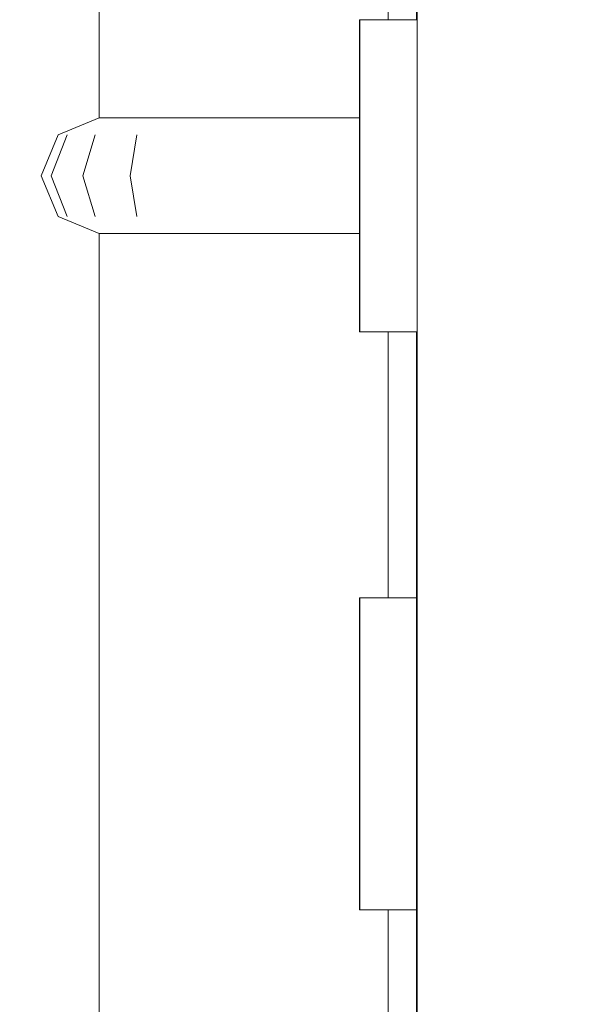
# Model space of a CAD drawing. Header units: millimetres. Extents: x -12989 to 381814, y -50461 to 30884.
# Tile 62 of 111: x 370372 to 370471, y -45094 to -44924. Entities that reach past the tile are written whole.
import ezdxf

# ---------------------------------------------------------------- set-up
doc = ezdxf.new("R2010")
doc.units = ezdxf.units.MM
doc.header["$MEASUREMENT"] = 0
doc.linetypes.add('Wipeout_Contour', pattern=[1000, 0, -1000])
for name, color, linetype in [('Nowe_04-ŚCIANY DZIAŁOWE', 7, 'Continuous'), ('Nowe_A_WYM', 7, 'Continuous'), ('Nowe_Drzwi Archicad', 7, 'Continuous')]:
    doc.layers.add(name, color=color, linetype=linetype)
for name, color, linetype, lineweight in [('Nowe_A_WYM_Nr_pióra__1', 7, 'Continuous', 13), ('Nowe_A_WYM_Nr_pióra__45', 7, 'Continuous', 15), ('Nowe_A_WYM_Nr_pióra__85', 7, 'Continuous', 13), ('Nowe_Drzwi Archicad_Nr_pióra__3', 7, 'Continuous', 13), ('Nowe_Drzwi Archicad_Nr_pióra__87', 7, 'Continuous', 13)]:
    doc.layers.add(name, color=color, linetype=linetype, lineweight=lineweight)
doc.styles.add('STYL_AUTOMATYCZNY_4', font='arial.ttf')
doc.dimstyles.new('STYL_AUTOMATYCZNY__2', dxfattribs={"dimtxt": 139.999998, "dimasz": 57, "dimexe": 0.18, "dimexo": 0.0625, "dimgap": 0, "dimtad": 1, "dimdec": 0, "dimlfac": 0.1, "dimzin": 0, "dimdsep": 46, "dimtxsty": 'STYL_AUTOMATYCZNY_4', "dimblk": 'ARROWHEAD_6', "dimblk1": 'ARROWHEAD_6', "dimblk2": 'ARROWHEAD_6', "dimcen": 0.09, "dimse1": 1, "dimse2": 1, "dimclrd": 7, "dimclre": 7, "dimclrt": 7, "dimadec": 0, "dimazin": 0, "dimtfac": 1, "dimtdec": 4, "dimtmove": 0, "dimatfit": 3, "dimfxl": 0, "dimtolj": 1, "dimtzin": 0, "dimarcsym": 0})

# ---------------------------------------------------------------- blocks, each defined once
blk = doc.blocks.new('ElemPrzekroju_4_1', base_point=(363535.4, -45960.59))
at = {"color": 254, "linetype": 'Wipeout_Contour', "lineweight": 0, "ltscale": 25184793.98738486}
blk.add_wipeout([(365515.4, -43960.59), (365535.4, -43980.59), (365535.4, -44940.59), (365523.94, -44952.06), (365527.48, -44953.52), (365530.4, -44960.59), (365527.48, -44967.66), (365523.94, -44969.13), (365535.4, -44980.59), (365535.4, -45940.59), (365515.4, -45960.59), (365578.89, -45960.59), (365578.89, -43900.59), (366588.89, -43900.59), (366588.89, -45960.59), (366905.4, -45960.59), (366905.4, -43900.59), (367915.4, -43900.59), (367915.4, -45960.59), (369255.25, -45960.59), (369255.25, -43900.59), (370265.25, -43900.59), (370265.25, -45960.59), (370385.25, -45960.59), (370385.25, -44960.59), (370378.18, -44957.66), (370375.25, -44950.59), (370378.18, -44943.52), (370385.25, -44940.59), (370385.25, -42960.59), (370319.9, -42960.59), (370319.9, -42955.59), (370316.9, -42955.59), (370316.9, -42960.59), (369716.9, -42960.59), (369716.9, -42955.59), (369713.9, -42955.59), (369713.9, -42960.59), (369113.9, -42960.59), (369113.9, -42955.59), (369110.9, -42955.59), (369110.9, -42960.59), (368510.9, -42960.59), (368510.9, -42955.59), (368509.4, -42955.59), (368507.9, -42955.59), (368507.9, -42960.59), (367907.9, -42960.59), (367907.9, -42955.59), (367904.9, -42955.59), (367904.9, -42960.59), (367304.9, -42960.59), (367304.9, -42955.59), (367303.4, -42955.59), (367301.9, -42955.59), (367301.9, -42960.59), (366701.9, -42960.59), (366701.9, -42955.59), (366698.9, -42955.59), (366698.9, -42960.59), (366098.9, -42960.59), (366098.9, -42955.59), (366097.4, -42955.59), (366095.9, -42955.59), (366095.9, -42960.59), (365515.4, -42960.59), (365535.4, -42980.59), (365535.4, -43940.59)], dxfattribs=at).dxf.layer = 'Nowe_04-ŚCIANY DZIAŁOWE'
blk = doc.blocks.new('ElemPrzekroju_5_1', base_point=(363535.4, -45960.59))
at = {"color": 254, "linetype": 'Wipeout_Contour', "lineweight": 0, "ltscale": 2238546.479518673}
blk.add_wipeout([(370385.25, -44940.59), (370430.25, -44940.59), (370430.25, -44923.59), (370435.25, -44923.59), (370435.25, -43900.59), (370385.25, -43900.59)], dxfattribs=at).dxf.layer = 'Nowe_04-ŚCIANY DZIAŁOWE'
at = {"color": 254, "linetype": 'Wipeout_Contour', "lineweight": 0, "ltscale": 3731706.748648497}
blk.add_wipeout([(370430.25, -44960.59), (370385.25, -44960.59), (370385.25, -45960.59), (370435.25, -45960.59), (370435.25, -45077.59), (370430.25, -45077.59), (370430.25, -45023.59), (370435.25, -45023.59), (370435.25, -44977.59), (370430.25, -44977.59)], dxfattribs=at).dxf.layer = 'Nowe_04-ŚCIANY DZIAŁOWE'
blk = doc.blocks.new('ElemPrzekroju_9_1', base_point=(363535.4, -45960.59))
at = {"color": 254, "linetype": 'Wipeout_Contour', "lineweight": 0, "ltscale": 1492396.156813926}
blk.add_wipeout([(370385.25, -44940.59), (370378.18, -44943.52), (370379.73, -44943.52), (370386.39, -44940.59)], dxfattribs=at).dxf.layer = 'Nowe_Drzwi Archicad'
at = {"color": 254, "linetype": 'Wipeout_Contour', "lineweight": 0, "ltscale": 1492382.707388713}
blk.add_wipeout([(370375.25, -44950.59), (370378.18, -44957.66), (370379.73, -44957.66), (370376.97, -44950.59)], dxfattribs=at).dxf.layer = 'Nowe_Drzwi Archicad'
at = {"color": 254, "linetype": 'Wipeout_Contour', "lineweight": 0, "ltscale": 1492602.713748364}
blk.add_wipeout([(370430.25, -44973.97), (370430.25, -44977.59), (370430.35, -44977.59), (370430.35, -44973.97)], dxfattribs=at).dxf.layer = 'Nowe_Drzwi Archicad'
at = {"color": 254, "linetype": 'Wipeout_Contour', "lineweight": 0, "ltscale": 1492644.263091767}
blk.add_wipeout([(370440.25, -44977.59), (370435.25, -44977.59), (370435.25, -45023.59), (370440.25, -45023.59)], dxfattribs=at).dxf.layer = 'Nowe_Drzwi Archicad'
at = {"color": 254, "linetype": 'Wipeout_Contour', "lineweight": 0, "ltscale": 1492629.90641217}
blk.add_wipeout([(370430.35, -45037.09), (370430.35, -45027.21), (370430.25, -45027.21), (370430.25, -45037.09)], dxfattribs=at).dxf.layer = 'Nowe_Drzwi Archicad'
at = {"color": 254, "linetype": 'Wipeout_Contour', "lineweight": 0, "ltscale": 1492650.97849275}
blk.add_wipeout([(370430.35, -45077.59), (370430.35, -45073.97), (370430.25, -45073.97), (370430.25, -45077.59)], dxfattribs=at).dxf.layer = 'Nowe_Drzwi Archicad'
at = {"color": 254, "linetype": 'Wipeout_Contour', "lineweight": 0, "ltscale": 2239545.650020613}
blk.add_wipeout([(370440.25, -45077.59), (370435.25, -45077.59), (370435.25, -45960.59), (370485.25, -45960.59), (370485.25, -45950.59), (370440.25, -45950.59)], dxfattribs=at).dxf.layer = 'Nowe_Drzwi Archicad'
at = {"color": 254, "linetype": 'Wipeout_Contour', "lineweight": 0, "ltscale": 1492379.299706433}
blk.add_wipeout([(370378.18, -44943.52), (370375.25, -44950.59), (370376.97, -44950.59), (370379.73, -44943.52)], dxfattribs=at).dxf.layer = 'Nowe_Drzwi Archicad'
at = {"color": 254, "linetype": 'Wipeout_Contour', "lineweight": 0, "ltscale": 1492404.383598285}
blk.add_wipeout([(370378.18, -44957.66), (370385.25, -44960.59), (370386.39, -44960.59), (370379.73, -44957.66)], dxfattribs=at).dxf.layer = 'Nowe_Drzwi Archicad'
at = {"color": 254, "linetype": 'Wipeout_Contour', "lineweight": 0, "ltscale": 1492599.459797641}
blk.add_wipeout([(370430.25, -44964.09), (370430.25, -44973.97), (370430.35, -44973.97), (370430.35, -44964.09)], dxfattribs=at).dxf.layer = 'Nowe_Drzwi Archicad'
at = {"color": 254, "linetype": 'Wipeout_Contour', "lineweight": 0, "ltscale": 1492635.550830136}
blk.add_wipeout([(370430.35, -45050.59), (370430.35, -45037.09), (370430.25, -45037.09), (370430.25, -45050.59)], dxfattribs=at).dxf.layer = 'Nowe_Drzwi Archicad'
at = {"color": 254, "linetype": 'Wipeout_Contour', "lineweight": 0, "ltscale": 1492647.717411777}
blk.add_wipeout([(370430.35, -45073.97), (370430.35, -45064.09), (370430.25, -45064.09), (370430.25, -45073.97)], dxfattribs=at).dxf.layer = 'Nowe_Drzwi Archicad'
at = {"color": 254, "linetype": 'Wipeout_Contour', "lineweight": 0, "ltscale": 1492406.731449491}
blk.add_wipeout([(370386.39, -44940.59), (370379.73, -44943.52), (370384.55, -44943.52), (370389.64, -44940.59)], dxfattribs=at).dxf.layer = 'Nowe_Drzwi Archicad'
at = {"color": 254, "linetype": 'Wipeout_Contour', "lineweight": 0, "ltscale": 1492396.111777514}
blk.add_wipeout([(370376.97, -44950.59), (370379.73, -44957.66), (370384.55, -44957.66), (370382.43, -44950.59)], dxfattribs=at).dxf.layer = 'Nowe_Drzwi Archicad'
at = {"color": 254, "linetype": 'Wipeout_Contour', "lineweight": 0, "ltscale": 1492593.824844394}
blk.add_wipeout([(370430.25, -44950.59), (370430.25, -44964.09), (370430.35, -44964.09), (370430.35, -44950.59)], dxfattribs=at).dxf.layer = 'Nowe_Drzwi Archicad'
at = {"color": 254, "linetype": 'Wipeout_Contour', "lineweight": 0, "ltscale": 1492622.369407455}
blk.add_wipeout([(370430.35, -44973.97), (370430.35, -44977.59), (370440.15, -44977.59), (370440.15, -44973.97)], dxfattribs=at).dxf.layer = 'Nowe_Drzwi Archicad'
at = {"color": 254, "linetype": 'Wipeout_Contour', "lineweight": 0, "ltscale": 1492649.561713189}
blk.add_wipeout([(370440.15, -45037.09), (370440.15, -45027.21), (370430.35, -45027.21), (370430.35, -45037.09)], dxfattribs=at).dxf.layer = 'Nowe_Drzwi Archicad'
at = {"color": 254, "linetype": 'Wipeout_Contour', "lineweight": 0, "ltscale": 1492642.070108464}
blk.add_wipeout([(370430.35, -45064.09), (370430.35, -45050.59), (370430.25, -45050.59), (370430.25, -45064.09)], dxfattribs=at).dxf.layer = 'Nowe_Drzwi Archicad'
at = {"color": 254, "linetype": 'Wipeout_Contour', "lineweight": 0, "ltscale": 1492670.6335163}
blk.add_wipeout([(370440.15, -45077.59), (370440.15, -45073.97), (370430.35, -45073.97), (370430.35, -45077.59)], dxfattribs=at).dxf.layer = 'Nowe_Drzwi Archicad'
at = {"layer": 'Nowe_Drzwi Archicad_Nr_pióra__3', "color": 7, "linetype": 'Continuous', "lineweight": 13}
for p, q in [((370430.25, -44977.59), (370430.35, -44977.59)), ((370430.25, -45077.59), (370430.35, -45077.59)), ((370435.25, -45960.59), (370435.25, -45077.59))]:
    blk.add_line(p, q, dxfattribs=at)
at = {"color": 254, "linetype": 'Wipeout_Contour', "lineweight": 0, "ltscale": 1492587.319826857}
blk.add_wipeout([(370430.25, -44937.09), (370430.25, -44950.59), (370430.35, -44950.59), (370430.35, -44937.09)], dxfattribs=at).dxf.layer = 'Nowe_Drzwi Archicad'
at = {"color": 254, "linetype": 'Wipeout_Contour', "lineweight": 0, "ltscale": 1492392.704124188}
blk.add_wipeout([(370379.73, -44943.52), (370376.97, -44950.59), (370382.43, -44950.59), (370384.55, -44943.52)], dxfattribs=at).dxf.layer = 'Nowe_Drzwi Archicad'
at = {"color": 254, "linetype": 'Wipeout_Contour', "lineweight": 0, "ltscale": 1492414.958177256}
blk.add_wipeout([(370379.73, -44957.66), (370386.39, -44960.59), (370389.64, -44960.59), (370384.55, -44957.66)], dxfattribs=at).dxf.layer = 'Nowe_Drzwi Archicad'
at = {"color": 254, "linetype": 'Wipeout_Contour', "lineweight": 0, "ltscale": 1492619.115499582}
blk.add_wipeout([(370430.35, -44964.09), (370430.35, -44973.97), (370440.15, -44973.97), (370440.15, -44964.09)], dxfattribs=at).dxf.layer = 'Nowe_Drzwi Archicad'
at = {"color": 254, "linetype": 'Wipeout_Contour', "lineweight": 0, "ltscale": 1492626.648214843}
blk.add_wipeout([(370430.35, -45027.21), (370430.35, -45023.59), (370430.25, -45023.59), (370430.25, -45027.21)], dxfattribs=at).dxf.layer = 'Nowe_Drzwi Archicad'
at = {"color": 254, "linetype": 'Wipeout_Contour', "lineweight": 0, "ltscale": 1492655.20605683}
blk.add_wipeout([(370440.15, -45050.59), (370440.15, -45037.09), (370430.35, -45037.09), (370430.35, -45050.59)], dxfattribs=at).dxf.layer = 'Nowe_Drzwi Archicad'
at = {"color": 254, "linetype": 'Wipeout_Contour', "lineweight": 0, "ltscale": 1492667.372478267}
blk.add_wipeout([(370440.15, -45073.97), (370440.15, -45064.09), (370430.35, -45064.09), (370430.35, -45073.97)], dxfattribs=at).dxf.layer = 'Nowe_Drzwi Archicad'
at = {"layer": 'Nowe_Drzwi Archicad_Nr_pióra__3', "color": 7, "linetype": 'Continuous', "lineweight": 13}
for p, q in [((370378.18, -44943.52), (370375.25, -44950.59)), ((370379.73, -44943.52), (370376.97, -44950.59)), ((370375.25, -44950.59), (370378.18, -44957.66)), ((370376.97, -44950.59), (370379.73, -44957.66)), ((370430.25, -44977.59), (370430.25, -44973.97)), ((370430.25, -45077.59), (370430.25, -45073.97))]:
    blk.add_line(p, q, dxfattribs=at)
at = {"color": 254, "linetype": 'Wipeout_Contour', "lineweight": 0, "ltscale": 1492581.68775924}
blk.add_wipeout([(370430.25, -44927.21), (370430.25, -44937.09), (370430.35, -44937.09), (370430.35, -44927.21)], dxfattribs=at).dxf.layer = 'Nowe_Drzwi Archicad'
at = {"color": 254, "linetype": 'Wipeout_Contour', "lineweight": 0, "ltscale": 1492426.646015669}
blk.add_wipeout([(370389.64, -44940.59), (370384.55, -44943.52), (370391.75, -44943.52), (370394.51, -44940.59)], dxfattribs=at).dxf.layer = 'Nowe_Drzwi Archicad'
at = {"color": 254, "linetype": 'Wipeout_Contour', "lineweight": 0, "ltscale": 1492421.562173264}
blk.add_wipeout([(370382.43, -44950.59), (370384.55, -44957.66), (370391.75, -44957.66), (370390.61, -44950.59)], dxfattribs=at).dxf.layer = 'Nowe_Drzwi Archicad'
at = {"color": 254, "linetype": 'Wipeout_Contour', "lineweight": 0, "ltscale": 1492613.480620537}
blk.add_wipeout([(370430.35, -44950.59), (370430.35, -44964.09), (370440.15, -44964.09), (370440.15, -44950.59)], dxfattribs=at).dxf.layer = 'Nowe_Drzwi Archicad'
at = {"color": 254, "linetype": 'Wipeout_Contour', "lineweight": 0, "ltscale": 1492642.025060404}
blk.add_wipeout([(370440.15, -44973.97), (370440.15, -44977.59), (370440.25, -44977.59), (370440.25, -44973.97)], dxfattribs=at).dxf.layer = 'Nowe_Drzwi Archicad'
at = {"color": 254, "linetype": 'Wipeout_Contour', "lineweight": 0, "ltscale": 1492669.217008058}
blk.add_wipeout([(370440.25, -45037.09), (370440.25, -45027.21), (370440.15, -45027.21), (370440.15, -45037.09)], dxfattribs=at).dxf.layer = 'Nowe_Drzwi Archicad'
at = {"color": 254, "linetype": 'Wipeout_Contour', "lineweight": 0, "ltscale": 1492661.725249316}
blk.add_wipeout([(370440.15, -45064.09), (370440.15, -45050.59), (370430.35, -45050.59), (370430.35, -45064.09)], dxfattribs=at).dxf.layer = 'Nowe_Drzwi Archicad'
at = {"color": 254, "linetype": 'Wipeout_Contour', "lineweight": 0, "ltscale": 1492690.288533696}
blk.add_wipeout([(370440.25, -45077.59), (370440.25, -45073.97), (370440.15, -45073.97), (370440.15, -45077.59)], dxfattribs=at).dxf.layer = 'Nowe_Drzwi Archicad'
at = {"layer": 'Nowe_Drzwi Archicad_Nr_pióra__3', "color": 7, "linetype": 'Continuous', "lineweight": 13}
for p, q in [((370385.25, -44940.59), (370386.39, -44940.59)), ((370386.39, -44940.59), (370389.64, -44940.59)), ((370430.25, -44973.97), (370430.25, -44964.09)), ((370430.25, -45050.59), (370430.25, -45037.09)), ((370430.25, -45064.09), (370430.25, -45050.59)), ((370430.25, -45073.97), (370430.25, -45064.09))]:
    blk.add_line(p, q, dxfattribs=at)
at = {"layer": 'Nowe_Drzwi Archicad_Nr_pióra__87', "color": 7, "linetype": 'Continuous', "lineweight": 13}
blk.add_line((370385.25, -44940.59), (370385.25, -43900.59), dxfattribs=at)
at = {"color": 254, "linetype": 'Wipeout_Contour', "lineweight": 0, "ltscale": 1492578.436692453}
blk.add_wipeout([(370430.25, -44923.59), (370430.25, -44927.21), (370430.35, -44927.21), (370430.35, -44923.59)], dxfattribs=at).dxf.layer = 'Nowe_Drzwi Archicad'
at = {"color": 254, "linetype": 'Wipeout_Contour', "lineweight": 0, "ltscale": 1492606.975688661}
blk.add_wipeout([(370430.35, -44937.09), (370430.35, -44950.59), (370440.15, -44950.59), (370440.15, -44937.09)], dxfattribs=at).dxf.layer = 'Nowe_Drzwi Archicad'
at = {"color": 254, "linetype": 'Wipeout_Contour', "lineweight": 0, "ltscale": 1492418.15457448}
blk.add_wipeout([(370382.43, -44950.59), (370390.61, -44950.59), (370391.75, -44943.52), (370384.55, -44943.52)], dxfattribs=at).dxf.layer = 'Nowe_Drzwi Archicad'
at = {"color": 254, "linetype": 'Wipeout_Contour', "lineweight": 0, "ltscale": 1492434.872637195}
blk.add_wipeout([(370384.55, -44957.66), (370389.64, -44960.59), (370394.51, -44960.59), (370391.75, -44957.66)], dxfattribs=at).dxf.layer = 'Nowe_Drzwi Archicad'
at = {"color": 254, "linetype": 'Wipeout_Contour', "lineweight": 0, "ltscale": 1492638.77119538}
blk.add_wipeout([(370440.15, -44964.09), (370440.15, -44973.97), (370440.25, -44973.97), (370440.25, -44964.09)], dxfattribs=at).dxf.layer = 'Nowe_Drzwi Archicad'
at = {"color": 254, "linetype": 'Wipeout_Contour', "lineweight": 0, "ltscale": 1492646.303558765}
blk.add_wipeout([(370440.15, -45027.21), (370440.15, -45023.59), (370430.35, -45023.59), (370430.35, -45027.21)], dxfattribs=at).dxf.layer = 'Nowe_Drzwi Archicad'
at = {"color": 254, "linetype": 'Wipeout_Contour', "lineweight": 0, "ltscale": 1492674.861277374}
blk.add_wipeout([(370440.25, -45050.59), (370440.25, -45037.09), (370440.15, -45037.09), (370440.15, -45050.59)], dxfattribs=at).dxf.layer = 'Nowe_Drzwi Archicad'
at = {"color": 254, "linetype": 'Wipeout_Contour', "lineweight": 0, "ltscale": 1492687.027538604}
blk.add_wipeout([(370440.25, -45073.97), (370440.25, -45064.09), (370440.15, -45064.09), (370440.15, -45073.97)], dxfattribs=at).dxf.layer = 'Nowe_Drzwi Archicad'
at = {"layer": 'Nowe_Drzwi Archicad_Nr_pióra__3', "color": 7, "linetype": 'Continuous', "lineweight": 13}
for p, q in [((370385.25, -44940.59), (370378.18, -44943.52)), ((370384.55, -44943.52), (370382.43, -44950.59)), ((370382.43, -44950.59), (370384.55, -44957.66)), ((370378.18, -44957.66), (370385.25, -44960.59)), ((370385.25, -44960.59), (370386.39, -44960.59)), ((370386.39, -44960.59), (370389.64, -44960.59)), ((370435.25, -45023.59), (370435.25, -44977.59)), ((370430.25, -45027.21), (370430.25, -45023.59)), ((370430.25, -45023.59), (370430.35, -45023.59)), ((370430.25, -45037.09), (370430.25, -45027.21))]:
    blk.add_line(p, q, dxfattribs=at)
at = {"layer": 'Nowe_Drzwi Archicad_Nr_pióra__87', "color": 7, "linetype": 'Continuous', "lineweight": 13}
blk.add_line((370385.25, -45960.59), (370385.25, -44960.59), dxfattribs=at)
at = {"color": 254, "linetype": 'Wipeout_Contour', "lineweight": 0, "ltscale": 1492601.343695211}
blk.add_wipeout([(370430.35, -44927.21), (370430.35, -44937.09), (370440.15, -44937.09), (370440.15, -44927.21)], dxfattribs=at).dxf.layer = 'Nowe_Drzwi Archicad'
at = {"color": 254, "linetype": 'Wipeout_Contour', "lineweight": 0, "ltscale": 1492452.066341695}
blk.add_wipeout([(370394.51, -44940.59), (370391.75, -44943.52), (370399.55, -44943.52), (370400.25, -44940.59)], dxfattribs=at).dxf.layer = 'Nowe_Drzwi Archicad'
at = {"color": 254, "linetype": 'Wipeout_Contour', "lineweight": 0, "ltscale": 1492453.17805957}
blk.add_wipeout([(370390.61, -44950.59), (370391.75, -44957.66), (370399.55, -44957.66), (370399.27, -44950.59)], dxfattribs=at).dxf.layer = 'Nowe_Drzwi Archicad'
at = {"color": 254, "linetype": 'Wipeout_Contour', "lineweight": 0, "ltscale": 1492633.13639054}
blk.add_wipeout([(370440.15, -44950.59), (370440.15, -44964.09), (370440.25, -44964.09), (370440.25, -44950.59)], dxfattribs=at).dxf.layer = 'Nowe_Drzwi Archicad'
at = {"color": 254, "linetype": 'Wipeout_Contour', "lineweight": 0, "ltscale": 1492665.958896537}
blk.add_wipeout([(370440.25, -45027.21), (370440.25, -45023.59), (370440.15, -45023.59), (370440.15, -45027.21)], dxfattribs=at).dxf.layer = 'Nowe_Drzwi Archicad'
at = {"color": 254, "linetype": 'Wipeout_Contour', "lineweight": 0, "ltscale": 1492681.380384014}
blk.add_wipeout([(370440.25, -45064.09), (370440.25, -45050.59), (370440.15, -45050.59), (370440.15, -45064.09)], dxfattribs=at).dxf.layer = 'Nowe_Drzwi Archicad'
at = {"layer": 'Nowe_Drzwi Archicad_Nr_pióra__3', "color": 7, "linetype": 'Continuous', "lineweight": 13}
blk.add_line((370389.64, -44940.59), (370394.51, -44940.59), dxfattribs=at)
at = {"color": 254, "linetype": 'Wipeout_Contour', "lineweight": 0, "ltscale": 1492598.092671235}
blk.add_wipeout([(370430.35, -44923.59), (370430.35, -44927.21), (370440.15, -44927.21), (370440.15, -44923.59)], dxfattribs=at).dxf.layer = 'Nowe_Drzwi Archicad'
at = {"color": 254, "linetype": 'Wipeout_Contour', "lineweight": 0, "ltscale": 1492626.631544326}
blk.add_wipeout([(370440.15, -44937.09), (370440.15, -44950.59), (370440.25, -44950.59), (370440.25, -44937.09)], dxfattribs=at).dxf.layer = 'Nowe_Drzwi Archicad'
at = {"color": 254, "linetype": 'Wipeout_Contour', "lineweight": 0, "ltscale": 1492449.7705289}
blk.add_wipeout([(370391.75, -44943.52), (370390.61, -44950.59), (370399.27, -44950.59), (370399.55, -44943.52)], dxfattribs=at).dxf.layer = 'Nowe_Drzwi Archicad'
at = {"color": 254, "linetype": 'Wipeout_Contour', "lineweight": 0, "ltscale": 1492460.292827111}
blk.add_wipeout([(370391.75, -44957.66), (370394.51, -44960.59), (370400.25, -44960.59), (370399.55, -44957.66)], dxfattribs=at).dxf.layer = 'Nowe_Drzwi Archicad'
at = {"layer": 'Nowe_Drzwi Archicad_Nr_pióra__3', "color": 7, "linetype": 'Continuous', "lineweight": 13}
for p, q in [((370435.25, -44923.59), (370435.25, -43960.59)), ((370430.25, -44927.21), (370430.25, -44923.59)), ((370430.25, -44923.59), (370430.35, -44923.59)), ((370430.25, -44937.09), (370430.25, -44927.21)), ((370391.75, -44943.52), (370390.61, -44950.59)), ((370390.61, -44950.59), (370391.75, -44957.66)), ((370389.64, -44960.59), (370394.51, -44960.59))]:
    blk.add_line(p, q, dxfattribs=at)
at = {"color": 254, "linetype": 'Wipeout_Contour', "lineweight": 0, "ltscale": 1492620.999625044}
blk.add_wipeout([(370440.15, -44927.21), (370440.15, -44937.09), (370440.25, -44937.09), (370440.25, -44927.21)], dxfattribs=at).dxf.layer = 'Nowe_Drzwi Archicad'
at = {"color": 254, "linetype": 'Wipeout_Contour', "lineweight": 0, "ltscale": 1492525.983751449}
blk.add_wipeout([(370400.25, -44940.59), (370399.55, -44943.52), (370430.25, -44943.52), (370430.25, -44940.59)], dxfattribs=at).dxf.layer = 'Nowe_Drzwi Archicad'
at = {"color": 254, "linetype": 'Wipeout_Contour', "lineweight": 0, "ltscale": 1492530.835746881}
blk.add_wipeout([(370399.27, -44950.59), (370399.55, -44957.66), (370430.25, -44957.66), (370430.25, -44950.59)], dxfattribs=at).dxf.layer = 'Nowe_Drzwi Archicad'
at = {"layer": 'Nowe_Drzwi Archicad_Nr_pióra__3', "color": 7, "linetype": 'Continuous', "lineweight": 13}
for p, q in [((370430.25, -44940.59), (370430.25, -44937.09)), ((370394.51, -44940.59), (370400.25, -44940.59)), ((370400.25, -44940.59), (370430.25, -44940.59))]:
    blk.add_line(p, q, dxfattribs=at)
at = {"color": 254, "linetype": 'Wipeout_Contour', "lineweight": 0, "ltscale": 1492617.748643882}
blk.add_wipeout([(370440.15, -44923.59), (370440.15, -44927.21), (370440.25, -44927.21), (370440.25, -44923.59)], dxfattribs=at).dxf.layer = 'Nowe_Drzwi Archicad'
at = {"color": 254, "linetype": 'Wipeout_Contour', "lineweight": 0, "ltscale": 1492527.42839096}
blk.add_wipeout([(370399.55, -44943.52), (370399.27, -44950.59), (370430.25, -44950.59), (370430.25, -44943.52)], dxfattribs=at).dxf.layer = 'Nowe_Drzwi Archicad'
at = {"color": 254, "linetype": 'Wipeout_Contour', "lineweight": 0, "ltscale": 1492534.209831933}
blk.add_wipeout([(370399.55, -44957.66), (370400.25, -44960.59), (370430.25, -44960.59), (370430.25, -44957.66)], dxfattribs=at).dxf.layer = 'Nowe_Drzwi Archicad'
at = {"layer": 'Nowe_Drzwi Archicad_Nr_pióra__3', "color": 7, "linetype": 'Continuous', "lineweight": 13}
for p, q in [((370430.25, -44940.59), (370430.25, -44943.52)), ((370430.25, -44943.52), (370430.25, -44950.59)), ((370430.25, -44950.59), (370430.25, -44957.66)), ((370430.25, -44957.66), (370430.25, -44960.59)), ((370394.51, -44960.59), (370400.25, -44960.59)), ((370400.25, -44960.59), (370430.25, -44960.59)), ((370430.25, -44964.09), (370430.25, -44960.59))]:
    blk.add_line(p, q, dxfattribs=at)
at = {"color": 254, "linetype": 'Wipeout_Contour', "lineweight": 0, "ltscale": 1492727.065451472}
blk.add_wipeout([(370485.25, -45950.59), (370485.25, -43960.59), (370440.25, -43960.59), (370440.25, -45950.59)], dxfattribs=at).dxf.layer = 'Nowe_Drzwi Archicad'
at = {"layer": 'Nowe_Drzwi Archicad_Nr_pióra__3', "color": 7, "linetype": 'Continuous', "lineweight": 13}
for p, q in [((370440.25, -43960.59), (370440.25, -45950.59)), ((370440.15, -44480.77), (370440.15, -44923.59)), ((370430.35, -44923.59), (370440.15, -44923.59)), ((370440.15, -44923.59), (370440.25, -44923.59)), ((370430.35, -44977.59), (370440.15, -44977.59)), ((370440.15, -44977.59), (370440.25, -44977.59)), ((370440.15, -45430.41), (370440.15, -44977.59)), ((370430.35, -45023.59), (370440.15, -45023.59)), ((370440.15, -45023.59), (370440.25, -45023.59)), ((370430.35, -45077.59), (370440.15, -45077.59)), ((370440.15, -45077.59), (370440.25, -45077.59))]:
    blk.add_line(p, q, dxfattribs=at)
blk = doc.blocks.new('*D198', base_point=(363535.4, -45960.59))
at = {"layer": 'Nowe_A_WYM_Nr_pióra__45', "color": 7, "linetype": 'Continuous', "lineweight": 15}
for p, q in [((362283.29, -37900.67), (362223.29, -37840.67)), ((362223.29, -45950.59), (362283.29, -46010.59))]:
    blk.add_line(p, q, dxfattribs=at)
at = {"layer": 'Nowe_A_WYM_Nr_pióra__85', "color": 7, "linetype": 'Continuous', "lineweight": 13}
for p, q in [((362253.29, -37870.67), (362253.29, -37825.67)), ((362309.54, -37870.67), (362197.04, -37870.67)), ((362253.29, -45980.59), (362253.29, -37870.67)), ((362309.54, -45980.59), (362197.04, -45980.59)), ((362253.29, -46025.59), (362253.29, -45980.59))]:
    blk.add_line(p, q, dxfattribs=at)
at = {"layer": 'Nowe_A_WYM_Nr_pióra__1', "color": 7, "lineweight": 13, "insert": (362225.29, -42078.68), "char_height": 140, "attachment_point": 7, "rotation": 90, "style": 'STYL_AUTOMATYCZNY_4'}
blk.add_mtext('\\A1;{\\pql;\\fArial|b0|i0|c238|p0;\\W1.000000;811}', dxfattribs=at)
blk = doc.blocks.new('ARROWHEAD_6')
at = {"color": 0, "linetype": 'Continuous', "lineweight": 0}
for p, q in [((-0.5, -0.5), (0.5, 0.5)), ((0, 0), (-1, 0))]:
    blk.add_line(p, q, dxfattribs=at)

msp = doc.modelspace()

# ---------------------------------------------------------------- block references
at = {"layer": 'Nowe_04-ŚCIANY DZIAŁOWE', "lineweight": 0}
msp.add_blockref('ElemPrzekroju_4_1', (363535.4, -45960.59), dxfattribs=at)

# ---------------------------------------------------------------- next in the draw order: block references
msp.add_blockref('ElemPrzekroju_5_1', (363535.4, -45960.59), dxfattribs=at)

# ---------------------------------------------------------------- next in the draw order: block references
at = {"layer": 'Nowe_Drzwi Archicad', "lineweight": 0}
msp.add_blockref('ElemPrzekroju_9_1', (363535.4, -45960.59), dxfattribs=at)

# ---------------------------------------------------------------- next in the draw order: dimensions: what is measured, and where the dimension line sits
at = {"layer": 'Nowe_A_WYM', "color": 7, "linetype": 'Continuous', "lineweight": 13}
dim = msp.add_linear_dim(base=(362253.29, -37870.67), p1=(363585.4, -45980.59), p2=(371035.4, -37870.67), angle=90, dimstyle='STYL_AUTOMATYCZNY__2', dxfattribs=at)
dim.commit()
dim.dimension.update_dxf_attribs({"geometry": '*D198', "text_midpoint": (362155.29, -41918.86), "dimtype": 160, "text_rotation": 90})

doc.saveas('drawing.dxf')
